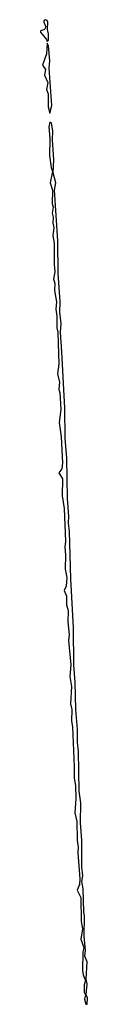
# Model space of a CAD drawing. Extents: x 2895860 to 3052244, y 542080 to 918683.
# Tile 66 of 133: x 2958730 to 2959056, y 732240 to 739102. Entities that reach past the tile are written whole.
import ezdxf

# ---------------------------------------------------------------- set-up
doc = ezdxf.new("R2010")
doc.units = 0

msp = doc.modelspace()

# ---------------------------------------------------------------- linework, layer by layer
at = {"layer": '0CON05XD'}
for points in [[(2958775, 738950), (2958785, 738960), (2958785.7, 739004.3), (2958778.8, 739035), (2958779.2, 739085), (2958775, 739097.5), (2958765, 739102.5), (2958753.3, 739095), (2958753.3, 739085), (2958767, 739053), (2958756.1, 739033.9), (2958730, 739025), (2958730, 739015), (2958770, 738965), (2958775, 738950)], [(2958795, 738450), (2958807.5, 738505), (2958790, 738765), (2958794.3, 738815), (2958785, 738920), (2958775, 738940), (2958770.8, 738865), (2958742.5, 738785), (2958763.3, 738755), (2958756.7, 738715), (2958781.2, 738665), (2958772, 738615), (2958782, 738585), (2958783.1, 738495), (2958795, 738450)], [(2959055, 732240), (2959055.7, 732285.7), (2959047.5, 732305), (2959053.6, 732383.6), (2959046.2, 732415), (2959054, 732535), (2959038.8, 732575), (2959043.3, 732615), (2959033.8, 732715), (2959035.6, 732855), (2959030, 732885), (2959026.7, 733045), (2959017.5, 733095), (2959024, 733135), (2959016.8, 733196.8), (2959016.6, 733383.4), (2959008.9, 733505), (2959011.1, 733645), (2958999.4, 733725), (2958994.4, 734005), (2958986.5, 734065), (2958987.5, 734155), (2958975.5, 734295), (2958970.6, 734485), (2958962, 734605), (2958959.4, 734865), (2958940, 735205), (2958931.9, 735535), (2958924.2, 735595), (2958927.4, 735642.6), (2958918.1, 735765), (2958912.2, 736045), (2958900, 736185), (2958897.5, 736395), (2958876.9, 736786.9), (2958869.4, 736925), (2958872.9, 736985), (2958864.2, 737065), (2958866.5, 737135), (2958851.4, 737335), (2958848.7, 737561.3), (2958827.5, 737915), (2958835.4, 737965), (2958816.7, 738035), (2958822.5, 738125), (2958812, 738265), (2958814.2, 738325), (2958805, 738382.5), (2958795, 738387.5), (2958787.5, 738355), (2958794.3, 738275), (2958791.9, 738155), (2958802.3, 738072.3), (2958812.5, 738045), (2958797.5, 737965), (2958812.5, 737915), (2958811.3, 737821.3), (2958816.7, 737795), (2958810.8, 737755), (2958818, 737725), (2958814.2, 737685), (2958822, 737655), (2958816, 737595), (2958823.3, 737545), (2958823.2, 737396.8), (2958829.4, 737345), (2958820.8, 737295), (2958829.4, 737265), (2958827.5, 737215), (2958839.4, 737135), (2958836, 737085), (2958843.3, 737035), (2958842.2, 736955), (2958849.2, 736925), (2958854.4, 736774.4), (2958856, 736705), (2958848, 736635), (2958861.4, 736575), (2958856, 736525), (2958862.9, 736505), (2958870.5, 736385), (2958859.2, 736295), (2958873.1, 736195), (2958882.5, 736015), (2958877.4, 735972.6), (2958856, 735945), (2958882.6, 735902.6), (2958880.8, 735785), (2958894.4, 735695), (2958904.4, 735465), (2958898.6, 735425), (2958903.8, 735373.8), (2958901.8, 735271.8), (2958911.5, 735215), (2958908.6, 735155), (2958893.8, 735125), (2958909.5, 735085), (2958910, 735025), (2958921.1, 734985), (2958918.9, 734905), (2958928.1, 734815), (2958924.5, 734775), (2958941.4, 734605), (2958934.4, 734525), (2958946, 734455), (2958938, 734335), (2958947.1, 734295), (2958944.4, 734214.4), (2958953, 734173), (2958964.6, 733895), (2958963.3, 733815), (2958973.5, 733765), (2958975.7, 733675), (2958967.5, 733575), (2958981.4, 733515), (2958983.8, 733383.8), (2958991.1, 733335), (2958988.1, 733295), (2959002.9, 733115), (2959001.2, 733075), (2958984, 733035), (2959010, 732985), (2959013, 732817), (2959021.2, 732765), (2959010, 732695), (2959030, 732635), (2959024.1, 732604.1), (2959022.9, 732475), (2959026, 732445), (2959042.5, 732405), (2959032.9, 732375), (2959034.3, 732325), (2959042.5, 732305), (2959036.7, 732275), (2959045, 732240), (2959055, 732240)]]:
    msp.add_lwpolyline(points, dxfattribs=at)

doc.saveas('drawing.dxf')
